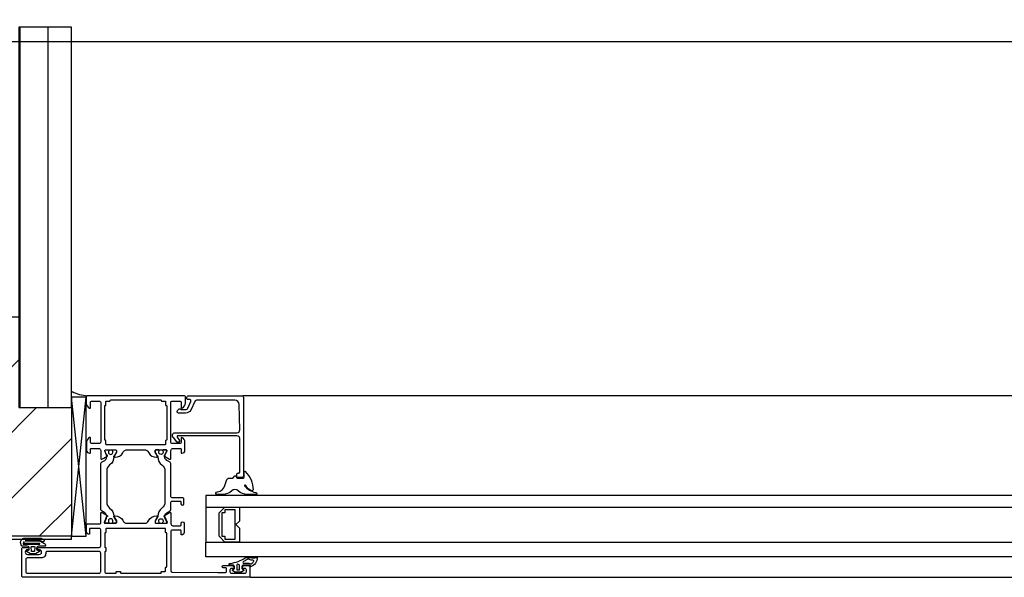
# Model space of a CAD drawing. Header units: millimetres. Extents: x 111285 to 237437, y -9513 to 52045.
# Tile 74 of 117: x 141231 to 141568, y 400 to 591. Entities that reach past the tile are written whole.
import ezdxf

# ---------------------------------------------------------------- set-up
doc = ezdxf.new("R2010")
doc.units = ezdxf.units.MM
doc.header["$LTSCALE"] = 100
doc.layers.get('0').update_dxf_attribs({"color": 252})
for name, color, linetype in [('0-arcering', 252, 'Continuous'), ('0-binnenwanden', 252, 'Continuous'), ('0-BUITENKOZIJNEN', 252, 'Continuous')]:
    doc.layers.add(name, color=color, linetype=linetype)
doc.layers.add('X-ref binnenlijn', color=252, linetype='Continuous', plot=False)

# ---------------------------------------------------------------- blocks, each defined once
blk = doc.blocks.new('S170718block')
at = {"layer": '0-BUITENKOZIJNEN', "linetype": 'Continuous'}
blk.add_lwpolyline([(-26.4, 18.1), (-26.4, 18.1, -0.414214), (-25.9, 18.6), (-14.86, 18.6), (-14.86, 18.6, -0.454262), (-13.7, 17.6), (-13.7, 9.9), (-13.7, -0.35), (-13.7, -2.7, -0.767327), (-14.07, -2.8), (-15.31, -2.06, 0.198912), (-15.46, -2), (-15.6, -2, 0.414214), (-15.8, -2.2), (-15.8, -2.67, 0.131652), (-15.73, -2.92), (-14.29, -4.05, 0.767327), (-12.6, -3.59), (-12.6, -0.58), (-12.6, 9.9), (-12.6, 17.57, -0.421807), (-11.57, 18.57), (-2.96, 18.34, -0.406661), (-1.5, 16.84), (-1.5, 9.9), (-1.5, 3.73, -0.267949), (-1.75, 3.3), (-4.9, 1.77, 0.267949), (-5.9, 0.04), (-5.9, -2.4, 0.668179), (-5.05, -2.75), (-4.49, -2.19, 0.467105), (-4.53, -1.74, -0.245393), (-4.7, -1.41), (-4.7, -0.08, -0.267949), (-4.2, 0.79), (-1.95, 1.8, -0.57735), (-1.2, 1.37), (-1.2, 0.7, 0.414214), (-1, 0.5), (-0.5, 0.5, 0.414214), (0, 1), (0, 9.9), (0, 19.3), (0, 19.3, 0.414214), (-0.5, 19.8), (-27.4, 19.8, 0.414214), (-27.9, 19.3), (-27.9, 19.3), (-27.9, 18), (-27.9, 18, 0.414214), (-27.4, 17.5), (-27.4, 17.5), (-26.9, 17.5), (-26.9, 17.5, 0.414214), (-26.4, 18), (-26.4, 18.1), (-26.4, 18), (-26.4, 18)], format="xyb", close=True, dxfattribs=at)
blk = doc.blocks.new('770759block')
at = {"linetype": 'Continuous'}
for points in [[(20.88, -31.5, 0.126173), (20.73, -31.54), (19.25, -32.4), (18.7, -32.4, -0.414214), (18.5, -32.2), (18.5, -31.17, -0.609065), (18.82, -31.01, 1.936492), (18.82, -29.79, -0.609065), (18.5, -29.63), (18.5, -28.6), (18.5, -28.6, -0.534511), (18.78, -28.41), (18.78, -28.41), (20.2, -29, 0.376373), (22.08, -28.37), (22.69, -27.3, -0.267949), (23.12, -27.05), (25.5, -27.05, 0.414214), (26, -26.55), (26, -23.85, 0.414214), (25.7, -23.55), (25.1, -23.55, -1), (25.1, -22.55), (26.7, -22.55, -0.414214), (27.2, -23.05), (27.2, -26.55, 0.414214), (27.7, -27.05), (38.88, -27.05, -0.267949), (39.31, -27.3), (39.92, -28.37, 0.376373), (41.8, -29), (43.22, -28.41, -0.534511), (43.5, -28.6), (43.5, -29.63, -0.609065), (43.18, -29.79, 1.936492), (43.18, -31.01, -0.609065), (43.5, -31.17), (43.5, -32.2), (43.5, -32.2, -0.414214), (43.3, -32.4), (43.3, -32.4), (42.75, -32.4), (41.27, -31.54, 0.126173), (41.12, -31.5, -0.233397), (38.38, -30.07, 0.239087), (36.36, -29.05), (25.64, -29.05, 0.239087), (23.62, -30.07, -0.233397)], [(18.7, -45.6), (18.7, -45.6, 0.414214), (18.5, -45.8), (18.5, -46.83, 0.609065), (18.82, -46.99, -1.936492), (18.82, -48.21, 0.609065), (18.5, -48.37), (18.5, -49.4, 0.534511), (18.78, -49.59), (20.2, -49, -0.376373), (22.08, -49.63), (22.69, -50.7, 0.267949), (23.12, -50.95), (38.88, -50.95, 0.267949), (39.31, -50.7), (39.92, -49.63, -0.376373), (41.8, -49), (43.22, -49.59, 0.534511), (43.5, -49.4), (43.5, -48.37, 0.609065), (43.18, -48.21, -1.936492), (43.18, -46.99, 0.609065), (43.5, -46.83), (43.5, -45.8, 0.414214), (43.3, -45.6), (42.75, -45.6), (41.27, -46.46, -0.126173), (41.12, -46.5, 0.233397), (38.38, -47.93, -0.239087), (36.36, -48.95), (25.64, -48.95, -0.239087), (23.62, -47.93, 0.233397), (20.88, -46.5, -0.126173), (20.73, -46.46), (19.25, -45.6)]]:
    blk.add_lwpolyline(points, format="xyb", close=True, dxfattribs=at)
at = {"layer": '0-BUITENKOZIJNEN', "linetype": 'Continuous', "ltscale": 0.25}
blk.add_lwpolyline([(20.6, -31.61), (19.24, -32.4), (18.7, -32.4, -0.414214), (18.5, -32.2), (18.5, -28.4, -0.414214), (18.7, -28.2), (20.73, -29.04, 0.9366), (21.09, -29.22), (22.11, -27.45, 0.577375), (21.85, -27), (18.3, -27, -0.414214), (17.6, -26.3), (17.6, -23.8, -0.414214), (17.9, -23.5), (18.5, -23.5, 1), (18.5, -22.5), (15.3, -22.5, 0.412335), (14.5, -23.29, 0.416094), (14.7, -23.5), (15.9, -23.5, -0.414214), (16.1, -23.7), (16.1, -26.5, -0.414214), (15.6, -27), (2.29, -27, -0.410557), (1.79, -26.51), (1.6, -11), (1.6, -8.5, -0.414214), (2.1, -8), (3, -8, -0.414214), (3.2, -8.2), (3.2, -9.1, 1), (4, -9.1), (4, -6, 0.414214), (3.5, -5.5), (3.2, -5.5, 0.414214), (3, -5.7), (3, -6.3, -0.414214), (2.5, -6.8), (1.9, -6.8, -0.414214), (1.4, -6.3), (1.4, -1.7, -0.414214), (1.9, -1.2), (2.5, -1.2, -0.414214), (3, -1.7), (3, -2.3, 0.414214), (3.2, -2.5), (3.5, -2.5, 0.414214), (4, -2), (4, -0.5, 0.414214), (3.5, 0), (0.5, 0, 0.414214), (0, -0.5), (0, -77.5, 0.414214), (0.5, -78), (9.7, -78, 0.414214), (10.2, -77.5), (10.2, -76, 0.414214), (9.7, -75.5), (9.6, -75.5, 0.414214), (9.4, -75.7), (9.4, -76, -1), (7.8, -76), (7.8, -72, -1), (9.4, -72), (9.4, -72.3, 0.414214), (9.6, -72.5), (9.7, -72.5, 0.414214), (10.2, -72), (10.2, -51.5, -0.414214), (10.7, -51), (16.2, -51, -0.414214), (16.7, -51.5), (16.7, -54.6, -0.414214), (16.5, -54.8), (14.9, -54.8, 0.414214), (14.7, -55, 0.414214), (15.5, -55.8), (17.8, -55.8, 0.414214), (18.3, -55.3), (18.3, -51.2, -0.414214), (18.5, -51), (21.85, -51, 0.577351), (22.11, -50.55), (21.09, -48.78, 0.936617), (20.73, -48.96), (18.7, -49.8, -0.414214), (18.5, -49.6), (18.5, -45.8, -0.414214), (18.7, -45.6), (19.24, -45.6), (20.6, -46.39, 0.999993), (21, -46.39), (21, -46.04, 0.267949), (19.5, -43.44), (19, -43.15, -0.267949), (18.5, -42.29), (18.5, -35.71, -0.267949), (19, -34.85), (19.5, -34.56, 0.267949), (21, -31.96), (21, -31.61, 0.999992)], format="xyb", close=True, dxfattribs=at)
at = {"layer": '0-BUITENKOZIJNEN', "linetype": 'Continuous'}
for points in [[(58, -23.5, -0.536675), (57.82, -23.22, -0.301511), (59.66, -22), (61.5, -22, -0.414214), (62, -22.5), (62, -55.5, -0.414214), (61.5, -56), (59.66, -56, -0.301511), (57.82, -54.78, -0.536675), (58, -54.5), (59.7, -54.5, 0.414214), (60.2, -54), (60.2, -51.5, 0.414214), (59.7, -51), (46.2, -51, 0.414214), (45.7, -51.5), (45.7, -54, 0.414214), (46.2, -54.5), (47.6, -54.5, -0.553992), (47.78, -54.79, -0.287008), (46.16, -55.8), (43.4, -55.8, -0.414214), (42.4, -54.8), (42.4, -54.7, -0.414214), (42.6, -54.5), (43.8, -54.5, 0.414214), (44, -54.3), (44, -51.7, 0.414214), (43.3, -51), (43.3, -51), (40.63, -51), (40.63, -51, -0.57735), (40.37, -50.55), (40.74, -49.92), (41.37, -48.82, -1), (41.74, -48.97), (43.22, -49.59, 0.534511), (43.5, -49.4), (43.5, -49.4), (43.5, -45.8, 0.414214), (43.3, -45.6), (42.76, -45.6), (42.76, -45.6), (41.4, -46.39, -1.077346), (41, -46.42), (41, -46.04, -0.267949), (42.5, -43.44), (42.5, -43.44), (43, -43.15, 0.267949), (43.5, -42.29), (43.5, -39), (43.5, -39), (43.5, -35.71, 0.267949), (43, -34.85), (43, -34.85), (42.5, -34.56, -0.267949), (41, -31.96), (41, -31.96), (41, -31.58, -1.077346), (41.4, -31.61), (42.76, -32.4), (43.3, -32.4, 0.414214), (43.5, -32.2), (43.5, -32.2), (43.5, -28.6), (43.5, -28.6, 0.534511), (43.22, -28.41), (41.74, -29.03), (41.74, -29.03, -1), (41.37, -29.18), (41.37, -29.18), (40.74, -28.08), (40.74, -28.08), (40.37, -27.45, -0.57735), (40.63, -27), (40.63, -27), (43.3, -27, 0.414214), (44, -26.3), (44, -23.7, 0.414214), (43.8, -23.5), (42.6, -23.5, -0.414214), (42.4, -23.3), (42.4, -23.2, -0.414214), (43.4, -22.2), (46.16, -22.2, -0.287008), (47.78, -23.21, -0.553992), (47.6, -23.5), (46.2, -23.5, 0.414214), (45.7, -24), (45.7, -26.5, 0.414214), (46.2, -27), (59.7, -27, 0.414214), (60.2, -26.5), (60.2, -24, 0.414214), (59.7, -23.5)], [(1.4, -49.1), (1.4, -45.89, -0.414214), (1.6, -45.69), (1.8, -45.69, 0.414214), (2, -45.49), (2, -44.4, 0.414214), (1.8, -44.2), (1.6, -44.2, -0.414214), (1.4, -44), (1.4, -30.5, -0.414214), (1.6, -30.3), (1.8, -30.3, 0.414214), (2, -30.1), (2, -29, -0.414214), (2.2, -28.8), (3.3, -28.8, 0.414214), (3.5, -28.6, -0.414214), (3.7, -28.4), (14.99, -28.4, -0.414214), (15.19, -28.6, 0.414214), (15.39, -28.8), (16.5, -28.8, -0.414214), (16.7, -29), (16.7, -49, -0.414214), (16.5, -49.2), (15.4, -49.2, 0.414214), (15.2, -49.4, -0.414214), (15, -49.6), (10.4, -49.6, -0.414214), (10.2, -49.4, 0.414214), (10, -49.2), (9, -49.2, 0.414214), (8.8, -49.4, -0.414214), (8.6, -49.6), (1.9, -49.6, -0.414214)], [(60.6, -34), (60.6, -34), (60.6, -30.5), (60.6, -30.5, 0.414214), (60.4, -30.3, -0.414214), (60.2, -30.1), (60.2, -29), (60.2, -29, 0.414214), (60, -28.8), (58.9, -28.8, -0.414214), (58.7, -28.6, 0.414214), (58.5, -28.4), (47, -28.4), (47, -28.4, 0.414214), (46.8, -28.6, -0.414214), (46.6, -28.8), (45.5, -28.8, 0.414214), (45.3, -29), (45.3, -30.1), (45.3, -49), (45.3, -49, 0.414214), (45.5, -49.2), (46.6, -49.2, -0.414214), (46.8, -49.4, 0.414214), (47, -49.6), (58.5, -49.6, 0.414214), (58.7, -49.4), (58.7, -49.4, -0.414214), (58.9, -49.2), (58.9, -49.2), (60, -49.2, 0.414214), (60.2, -49), (60.2, -49), (60.2, -47.9), (60.2, -47.9, -0.414214), (60.4, -47.7), (60.4, -47.7, 0.414214), (60.6, -47.5), (60.6, -47.5)], [(6.1, -76.6), (1.9, -76.6, -0.414214), (1.4, -76.1), (1.4, -51.5, -0.414214), (1.9, -51), (8.3, -51, -0.414214), (8.8, -51.5), (8.8, -69.3, -0.414214), (8.3, -69.8), (8.1, -69.8, 0.414214), (6.6, -71.3), (6.6, -76.1, -0.414214)]]:
    blk.add_lwpolyline(points, format="xyb", close=True, dxfattribs=at)
blk = doc.blocks.new('onderlegger beganegrond')
at = {"layer": '0-arcering', "ltscale": 0.1}
h = blk.add_hatch(dxfattribs=at)
h.set_pattern_fill('ANSI31', color=256, scale=3, angle=45, style=0)
h.set_pattern_definition([(90, (14730, 2e-10), (-9.525, 2e-15), [])])
h.paths.add_polyline_path([(15097, 588), (15079, 588), (15079, 458), (15097, 458)])
h = blk.add_hatch(dxfattribs=at)
h.set_pattern_fill('ANSI31', color=256, scale=5, style=0)
h.set_pattern_definition([(225, (14719, 7e-10), (11.2253, -11.2253), [])])
h.paths.add_polyline_path([(15097, 414), (15035, 414), (15035, 489), (15079, 489), (15079, 458), (15097, 458)])
at = {"ltscale": 0.1}
for p, q in [((15102, 414), (15097, 461.5)), ((15097, 414), (15102, 461.5)), ((15102, 414), (15097, 461.5)), ((15097, 414), (15102, 461.5))]:
    blk.add_line(p, q, dxfattribs=at)
at = {"linetype": 'Continuous', "ltscale": 0.25}
for p, q in [((16530, 462), (15155.55, 462)), ((15158, 400), (16530, 400))]:
    blk.add_line(p, q, dxfattribs=at)
at = {"linetype": 'Continuous'}
for p, q in [((16530, 428), (15142.91, 428)), ((15142.91, 428), (15142.91, 424)), ((15142.91, 424), (16530, 424)), ((15142.91, 424), (15142.91, 412))]:
    blk.add_line(p, q, dxfattribs=at)
at = {"ltscale": 0.1}
blk.add_lwpolyline([(15102, 461.5), (15097, 461.5), (15097, 414), (15102, 414)], close=True, dxfattribs=at)
blk.add_lwpolyline([(15102, 461.5), (15097, 461.5), (15097, 414), (15102, 414)], close=True, dxfattribs=at)
at = {"linetype": 'Continuous'}
for points in [[(15160.22, 428.3), (15157.14, 428.3, -0.191979), (15154.04, 429.53, 0.398651), (15151.79, 429.53, -0.191979), (15148.69, 428.3), (15146.58, 428.3, -0.414214), (15146.42, 428.46), (15146.42, 428.72, -0.326741), (15146.94, 429.2, 0.302866), (15149.49, 431.34), (15150, 433.1, -0.33328), (15151.07, 433.9), (15152.09, 433.9, 0.198912), (15152.27, 433.97), (15152.91, 434.62, -0.493145), (15153.23, 434.58), (15153.55, 434.02, 0.267949), (15153.76, 433.9), (15155.75, 433.9, 0.414214), (15156, 434.15), (15156, 435.97, -0.635409), (15156.4, 436.16, -0.209907), (15159.08, 429.84, -0.491509), (15158.69, 429.56, -0.194986), (15156.58, 431.39, 1.088983), (15156.25, 431.14, 0.162066), (15159.88, 428.98, -0.416129), (15160.39, 428.48), (15160.39, 428.46, -0.414214)], [(15085.35, 409.31), (15086.05, 409.19), (15086.05, 408.79), (15084.69, 408), (15083.01, 408), (15081.65, 408.79), (15081.65, 409.19), (15082.35, 409.31, 0.36397), (15082.6, 409.6), (15082.6, 409.9, 0.414214), (15081.9, 410.6), (15080.2, 410.6, -0.414214), (15080, 410.8), (15080, 410.8), (15080, 410.8, -0.514348), (15080.75, 413.4), (15086.56, 413.4), (15086.56, 413.4, -0.131652), (15086.71, 413.36), (15086.71, 413.36), (15087.47, 412.92), (15087.47, 412.92, -0.244142), (15087.72, 412.53), (15087.72, 412.53, -0.396233), (15087.47, 412.21), (15087.47, 412.21), (15087.13, 412.15), (15087.13, 412.15, -0.170304), (15086.93, 412.19), (15086.93, 412.19), (15086.46, 412.46), (15086.46, 412.46, 0.131652), (15086.31, 412.5), (15086.31, 412.5), (15081.24, 412.5), (15081.24, 412.5, 0.491631), (15081.18, 412.43), (15081.18, 412.43), (15086.23, 412.4, -0.131652), (15086.48, 412.33), (15087.85, 411.54), (15087.85, 411.54, -0.267949), (15088.1, 411.11), (15088.1, 411.11), (15088.1, 410.8, -0.414214), (15087.9, 410.6), (15085.8, 410.6, 0.414214), (15085.1, 409.9), (15085.1, 409.6, 0.36397)], [(15085.35, 409.31), (15086.05, 409.19), (15086.05, 408.79), (15084.69, 408), (15083.01, 408), (15081.65, 408.79), (15081.65, 409.19), (15082.35, 409.31, 0.36397), (15082.6, 409.6), (15082.6, 409.9, 0.414214), (15081.9, 410.6), (15080.2, 410.6, -0.414214), (15080, 410.8), (15080, 410.8), (15080, 410.8, -0.514348), (15080.75, 413.4), (15086.56, 413.4), (15086.56, 413.4, -0.131652), (15086.71, 413.36), (15086.71, 413.36), (15087.47, 412.92), (15087.47, 412.92, -0.244142), (15087.72, 412.53), (15087.72, 412.53, -0.396233), (15087.47, 412.21), (15087.47, 412.21), (15087.13, 412.15), (15087.13, 412.15, -0.170304), (15086.93, 412.19), (15086.93, 412.19), (15086.46, 412.46), (15086.46, 412.46, 0.131652), (15086.31, 412.5), (15086.31, 412.5), (15081.24, 412.5), (15081.24, 412.5, 0.491631), (15081.18, 412.43), (15081.18, 412.43), (15086.23, 412.4, -0.131652), (15086.48, 412.33), (15087.85, 411.54), (15087.85, 411.54, -0.267949), (15088.1, 411.11), (15088.1, 411.11), (15088.1, 410.8, -0.414214), (15087.9, 410.6), (15085.8, 410.6, 0.414214), (15085.1, 409.9), (15085.1, 409.6, 0.36397)], [(15080.54, 411.3), (15086.23, 411.3), (15086.23, 411.3), (15086.26, 411.33), (15086.26, 411.33), (15086.23, 411.3), (15086.23, 411.3, 0.414214), (15086.26, 411.33, 0.414214), (15086.26, 411.33), (15086.26, 411.47), (15086.26, 411.47, 0.414214), (15086.23, 411.5), (15086.23, 411.5), (15080.64, 411.5), (15080.64, 411.5, -0.450354), (15080.61, 411.53), (15080.61, 411.53, -0.124641), (15080.82, 412.07), (15080.82, 412.07), (15080.79, 412.12), (15080.79, 412.12, 0.506575), (15080.74, 412.12), (15080.74, 412.12, 0.161858), (15080.51, 411.4), (15080.51, 411.4), (15080.51, 411.33), (15080.51, 411.33, 0.414214)], [(15080.54, 411.3), (15086.23, 411.3), (15086.23, 411.3), (15086.26, 411.33), (15086.26, 411.33), (15086.23, 411.3), (15086.23, 411.3, 0.414214), (15086.26, 411.33, 0.414214), (15086.26, 411.33), (15086.26, 411.47), (15086.26, 411.47, 0.414214), (15086.23, 411.5), (15086.23, 411.5), (15080.64, 411.5), (15080.64, 411.5, -0.450354), (15080.61, 411.53), (15080.61, 411.53, -0.124641), (15080.82, 412.07), (15080.82, 412.07), (15080.79, 412.12), (15080.79, 412.12, 0.506575), (15080.74, 412.12), (15080.74, 412.12, 0.161858), (15080.51, 411.4), (15080.51, 411.4), (15080.51, 411.33), (15080.51, 411.33, 0.414214)], [(15084.37, 408.98, -0.388879), (15084.17, 408.8), (15084.17, 408.8), (15083.53, 408.8), (15083.53, 408.8, -0.388879), (15083.33, 408.98), (15083.33, 408.98), (15083.22, 410.28), (15083.22, 410.28, -0.440011), (15083.42, 410.5), (15083.42, 410.5), (15084.28, 410.5), (15084.28, 410.5, -0.440011), (15084.48, 410.28), (15084.48, 410.28)], [(15084.37, 408.98, -0.388879), (15084.17, 408.8), (15084.17, 408.8), (15083.53, 408.8), (15083.53, 408.8, -0.388879), (15083.33, 408.98), (15083.33, 408.98), (15083.22, 410.28), (15083.22, 410.28, -0.440011), (15083.42, 410.5), (15083.42, 410.5), (15084.28, 410.5), (15084.28, 410.5, -0.440011), (15084.48, 410.28), (15084.48, 410.28)], [(15156.54, 406.75), (15156.54, 406.75, -0.150479), (15156.71, 406.8), (15156.71, 406.8), (15158.21, 406.8), (15158.21, 406.8, 0.203155), (15160.16, 406.8), (15160.16, 406.8), (15160.54, 406.8), (15160.54, 406.8, -0.321315), (15158.2, 403.56), (15158.2, 403.56), (15158.2, 403.7), (15158.2, 403.7, 0.414214), (15157.7, 404.2), (15157.7, 404.2), (15155.8, 404.2), (15155.8, 404.2, 0.414214), (15155.3, 403.7), (15155.3, 403.7), (15155.3, 403.03), (15155.3, 403.03, 0.414214), (15155.53, 402.8), (15155.53, 402.8), (15155.53, 402.8), (15155.6, 402.8), (15155.6, 402.8, -0.414214), (15155.9, 402.5), (15155.9, 402.5), (15155.9, 402.33), (15155.9, 402.33), (15155.15, 401.7), (15155.15, 401.7), (15152.85, 401.7), (15152.85, 401.7), (15152.1, 402.33), (15152.1, 402.33), (15152.1, 402.5), (15152.1, 402.5, -0.414214), (15152.4, 402.8), (15152.4, 402.8), (15152.47, 402.8), (15152.47, 402.8, 0.414214), (15152.7, 403.03), (15152.7, 403.03), (15152.7, 403.7), (15152.7, 403.7, 0.414214), (15152.2, 404.2), (15152.2, 404.2), (15150.96, 404.2), (15150.96, 404.2, -0.216855), (15150.98, 404.61), (15150.98, 404.61, -0.246521), (15151.21, 404.76, 0.121194)], [(15153.5, 404.16), (15153.5, 404.16), (15153.5, 402.8), (15153.5, 402.8, 0.414214), (15153.8, 402.5), (15153.8, 402.5), (15154.2, 402.5), (15154.2, 402.5, 0.414214), (15154.5, 402.8), (15154.5, 402.8), (15154.5, 403.99), (15154.5, 403.99, 0.300021), (15154.32, 404.26), (15154.32, 404.26), (15153.92, 404.44, 0.538437)], [(15156.88, 406.01), (15156.88, 406.01, -0.024804), (15155.8, 405.37), (15155.8, 405.37, 0.78183), (15155.94, 404.8), (15155.94, 404.8), (15157.7, 404.8), (15157.7, 404.8, -0.138255), (15158.27, 404.64), (15158.27, 404.64, 0.29655), (15158.6, 404.65), (15158.6, 404.65, 0.093259), (15159.29, 405.34), (15159.29, 405.34, 0.587696), (15159.05, 405.81), (15159.05, 405.81, -0.095255), (15157.84, 406.09, 0.257242)]]:
    blk.add_lwpolyline(points, format="xyb", close=True, dxfattribs=at)
for points in [[(15154.46, 419.2), (15153.26, 418), (15154.46, 416.8), (15154.46, 412), (15149.46, 412), (15147.46, 414), (15147.46, 422), (15149.46, 424), (15154.46, 424)], [(15149.46, 414), (15149.46, 413), (15152.96, 413), (15152.96, 423), (15149.46, 423), (15149.46, 422), (15148.46, 422), (15148.46, 414)]]:
    blk.add_lwpolyline(points, close=True, dxfattribs=at)
blk.add_lwpolyline([(15097, 414), (15035, 414), (15035, 413), (15097, 413)], close=True)
blk.add_lwpolyline([(16530, 407), (15142.91, 407), (15142.91, 412), (16530, 412)], dxfattribs=at)
blk.add_arc((15104, 477.89), 15.97, 244.8134, 264.3822, dxfattribs=at)
blk.add_arc((15104, 477.89), 15.97, 244.8134, 264.3822, dxfattribs=at)
at = {"layer": '0-binnenwanden', "ltscale": 0.1}
for points in [[(15097, 588), (15079, 588), (15079, 458), (15097, 458)], [(15097, 414), (15035, 414), (15035, 489), (15079, 489), (15079, 458), (15097, 458)]]:
    blk.add_lwpolyline(points, close=True, dxfattribs=at)
at = {"layer": 'X-ref binnenlijn'}
blk.add_lwpolyline([(65120, 12574), (32630, 12574), (32630, 12638), (7405, 12638), (7405, 16138), (32630, 16138), (32630, 29144), (7405, 29144), (7405, 32644), (32630, 32644), (32630, 43805), (583, 43805), (583, 583), (43680, 583)], dxfattribs=at)
at = {"linetype": 'Continuous', "ltscale": 0.25, "extrusion": (0, 0, -1), "zscale": -1, "rotation": 90}
blk.add_blockref('770759block', (-15158, 400), dxfattribs=at)
at = {"extrusion": (0, 0, -1), "zscale": -1, "rotation": 90}
blk.add_blockref('S170718block', (-15136, 462), dxfattribs=at)

msp = doc.modelspace()

# ---------------------------------------------------------------- linework, layer by layer
at = {"linetype": 'Continuous'}
for points in [[(141264.4, 418.7), (141264.4, 418.7, -0.414214), (141264.2, 418.5), (141263.17, 418.5, -0.609065), (141263.01, 418.82, 1.936492), (141261.79, 418.82, -0.609065), (141261.62, 418.5), (141260.6, 418.5, -0.534511), (141260.41, 418.78), (141261, 420.2, 0.376373), (141260.37, 422.08), (141259.3, 422.69, -0.267949), (141259.05, 423.12), (141259.05, 438.88, -0.267949), (141259.3, 439.31), (141260.37, 439.92, 0.376373), (141261, 441.8), (141260.41, 443.22, -0.534511), (141260.6, 443.5), (141261.62, 443.5, -0.609065), (141261.79, 443.18, 1.936492), (141263.01, 443.18, -0.609065), (141263.17, 443.5), (141264.2, 443.5, -0.414214), (141264.4, 443.3), (141264.4, 442.75), (141263.54, 441.27, 0.126173), (141263.5, 441.12, -0.233397), (141262.07, 438.38, 0.239087), (141261.05, 436.36), (141261.05, 425.64, 0.239087), (141262.07, 423.62, -0.233397), (141263.5, 420.88, 0.126173), (141263.54, 420.73), (141264.4, 419.25)], [(141264.4, 418.7), (141264.4, 418.7, -0.414214), (141264.2, 418.5), (141263.17, 418.5, -0.609065), (141263.01, 418.82, 1.936492), (141261.79, 418.82, -0.609065), (141261.62, 418.5), (141260.6, 418.5, -0.534511), (141260.41, 418.78), (141261, 420.2, 0.376373), (141260.37, 422.08), (141259.3, 422.69, -0.267949), (141259.05, 423.12), (141259.05, 438.88, -0.267949), (141259.3, 439.31), (141260.37, 439.92, 0.376373), (141261, 441.8), (141260.41, 443.22, -0.534511), (141260.6, 443.5), (141261.62, 443.5, -0.609065), (141261.79, 443.18, 1.936492), (141263.01, 443.18, -0.609065), (141263.17, 443.5), (141264.2, 443.5, -0.414214), (141264.4, 443.3), (141264.4, 442.75), (141263.54, 441.27, 0.126173), (141263.5, 441.12, -0.233397), (141262.07, 438.38, 0.239087), (141261.05, 436.36), (141261.05, 425.64, 0.239087), (141262.07, 423.62, -0.233397), (141263.5, 420.88, 0.126173), (141263.54, 420.73), (141264.4, 419.25)], [(141264.4, 418.7), (141264.4, 418.7, -0.414214), (141264.2, 418.5), (141263.17, 418.5, -0.609065), (141263.01, 418.82, 1.936492), (141261.79, 418.82, -0.609065), (141261.62, 418.5), (141260.6, 418.5, -0.534511), (141260.41, 418.78), (141261, 420.2, 0.376373), (141260.37, 422.08), (141259.3, 422.69, -0.267949), (141259.05, 423.12), (141259.05, 438.88, -0.267949), (141259.3, 439.31), (141260.37, 439.92, 0.376373), (141261, 441.8), (141260.41, 443.22, -0.534511), (141260.6, 443.5), (141261.62, 443.5, -0.609065), (141261.79, 443.18, 1.936492), (141263.01, 443.18, -0.609065), (141263.17, 443.5), (141264.2, 443.5, -0.414214), (141264.4, 443.3), (141264.4, 442.75), (141263.54, 441.27, 0.126173), (141263.5, 441.12, -0.233397), (141262.07, 438.38, 0.239087), (141261.05, 436.36), (141261.05, 425.64, 0.239087), (141262.07, 423.62, -0.233397), (141263.5, 420.88, 0.126173), (141263.54, 420.73), (141264.4, 419.25)], [(141278.49, 420.88, -0.126173), (141278.45, 420.73), (141277.6, 419.25), (141277.6, 418.7, 0.414214), (141277.8, 418.5), (141278.82, 418.5, 0.609065), (141278.99, 418.82, -1.936492), (141280.21, 418.82, 0.609065), (141280.37, 418.5), (141281.4, 418.5), (141281.4, 418.5, 0.534511), (141281.59, 418.78), (141281.59, 418.78), (141280.99, 420.2, -0.376373), (141281.63, 422.08), (141282.7, 422.69, 0.267949), (141282.95, 423.12), (141282.95, 425.5, -0.414214), (141283.45, 426), (141286.15, 426, -0.414214), (141286.45, 425.7), (141286.45, 425.1, 1), (141287.45, 425.1), (141287.45, 426.7, 0.414214), (141286.95, 427.2), (141283.45, 427.2, -0.414214), (141282.95, 427.7), (141282.95, 438.88, 0.267949), (141282.7, 439.31), (141281.63, 439.92, -0.376373), (141280.99, 441.8), (141281.59, 443.22, 0.534511), (141281.4, 443.5), (141280.37, 443.5, 0.609065), (141280.21, 443.18, -1.936492), (141278.99, 443.18, 0.609065), (141278.82, 443.5), (141277.8, 443.5), (141277.8, 443.5, 0.414214), (141277.6, 443.3), (141277.6, 443.3), (141277.6, 442.75), (141278.45, 441.27, -0.126173), (141278.49, 441.12, 0.233397), (141279.93, 438.38, -0.239087), (141280.95, 436.36), (141280.95, 425.64, -0.239087), (141279.93, 423.62, 0.233397)], [(141278.49, 420.88, -0.126173), (141278.45, 420.73), (141277.6, 419.25), (141277.6, 418.7, 0.414214), (141277.8, 418.5), (141278.82, 418.5, 0.609065), (141278.99, 418.82, -1.936492), (141280.21, 418.82, 0.609065), (141280.37, 418.5), (141281.4, 418.5), (141281.4, 418.5, 0.534511), (141281.59, 418.78), (141281.59, 418.78), (141280.99, 420.2, -0.376373), (141281.63, 422.08), (141282.7, 422.69, 0.267949), (141282.95, 423.12), (141282.95, 425.5, -0.414214), (141283.45, 426), (141286.15, 426, -0.414214), (141286.45, 425.7), (141286.45, 425.1, 1), (141287.45, 425.1), (141287.45, 426.7, 0.414214), (141286.95, 427.2), (141283.45, 427.2, -0.414214), (141282.95, 427.7), (141282.95, 438.88, 0.267949), (141282.7, 439.31), (141281.63, 439.92, -0.376373), (141280.99, 441.8), (141281.59, 443.22, 0.534511), (141281.4, 443.5), (141280.37, 443.5, 0.609065), (141280.21, 443.18, -1.936492), (141278.99, 443.18, 0.609065), (141278.82, 443.5), (141277.8, 443.5), (141277.8, 443.5, 0.414214), (141277.6, 443.3), (141277.6, 443.3), (141277.6, 442.75), (141278.45, 441.27, -0.126173), (141278.49, 441.12, 0.233397), (141279.93, 438.38, -0.239087), (141280.95, 436.36), (141280.95, 425.64, -0.239087), (141279.93, 423.62, 0.233397)], [(141278.49, 420.88, -0.126173), (141278.45, 420.73), (141277.6, 419.25), (141277.6, 418.7, 0.414214), (141277.8, 418.5), (141278.82, 418.5, 0.609065), (141278.99, 418.82, -1.936492), (141280.21, 418.82, 0.609065), (141280.37, 418.5), (141281.4, 418.5), (141281.4, 418.5, 0.534511), (141281.59, 418.78), (141281.59, 418.78), (141280.99, 420.2, -0.376373), (141281.63, 422.08), (141282.7, 422.69, 0.267949), (141282.95, 423.12), (141282.95, 425.5, -0.414214), (141283.45, 426), (141286.15, 426, -0.414214), (141286.45, 425.7), (141286.45, 425.1, 1), (141287.45, 425.1), (141287.45, 426.7, 0.414214), (141286.95, 427.2), (141283.45, 427.2, -0.414214), (141282.95, 427.7), (141282.95, 438.88, 0.267949), (141282.7, 439.31), (141281.63, 439.92, -0.376373), (141280.99, 441.8), (141281.59, 443.22, 0.534511), (141281.4, 443.5), (141280.37, 443.5, 0.609065), (141280.21, 443.18, -1.936492), (141278.99, 443.18, 0.609065), (141278.82, 443.5), (141277.8, 443.5), (141277.8, 443.5, 0.414214), (141277.6, 443.3), (141277.6, 443.3), (141277.6, 442.75), (141278.45, 441.27, -0.126173), (141278.49, 441.12, 0.233397), (141279.93, 438.38, -0.239087), (141280.95, 436.36), (141280.95, 425.64, -0.239087), (141279.93, 423.62, 0.233397)]]:
    msp.add_lwpolyline(points, format="xyb", close=True, dxfattribs=at)
at = {"layer": '0-BUITENKOZIJNEN', "linetype": 'Continuous'}
for points in [[(141286.5, 458, 0.536675), (141286.78, 457.82, 0.301511), (141288, 459.66), (141288, 461.5, 0.414214), (141287.5, 462), (141254.5, 462, 0.414214), (141254, 461.5), (141254, 459.66, 0.301511), (141255.22, 457.82, 0.536675), (141255.5, 458), (141255.5, 459.7, -0.414214), (141256, 460.2), (141258.5, 460.2, -0.414214), (141259, 459.7), (141259, 446.2, -0.414214), (141258.5, 445.7), (141256, 445.7, -0.414214), (141255.5, 446.2), (141255.5, 447.6, 0.553992), (141255.21, 447.78, 0.287008), (141254.2, 446.16), (141254.2, 443.4, 0.414214), (141255.2, 442.4), (141255.3, 442.4, 0.414214), (141255.5, 442.6), (141255.5, 443.8, -0.414214), (141255.7, 444), (141258.3, 444, -0.414214), (141259, 443.3), (141259, 443.3), (141259, 440.63), (141259, 440.63, 0.57735), (141259.45, 440.37), (141260.08, 440.74), (141261.18, 441.37, 1), (141261.03, 441.74), (141260.41, 443.22, -0.534511), (141260.6, 443.5), (141260.6, 443.5), (141264.2, 443.5, -0.414214), (141264.4, 443.3), (141264.4, 442.76), (141264.4, 442.76), (141263.61, 441.4, 1.077346), (141263.58, 441), (141263.96, 441, 0.267949), (141266.56, 442.5), (141266.56, 442.5), (141266.85, 443, -0.267949), (141267.71, 443.5), (141271, 443.5), (141271, 443.5), (141274.28, 443.5, -0.267949), (141275.15, 443), (141275.15, 443), (141275.44, 442.5, 0.267949), (141278.04, 441), (141278.04, 441), (141278.41, 441, 1.077346), (141278.38, 441.4), (141277.6, 442.76), (141277.6, 443.3, -0.414214), (141277.8, 443.5), (141277.8, 443.5), (141281.4, 443.5), (141281.4, 443.5, -0.534511), (141281.59, 443.22), (141280.97, 441.74), (141280.97, 441.74, 1), (141280.82, 441.37), (141280.82, 441.37), (141281.92, 440.74), (141281.92, 440.74), (141282.55, 440.37, 0.57735), (141283, 440.63), (141283, 440.63), (141283, 443.3, -0.414214), (141283.7, 444), (141286.3, 444, -0.414214), (141286.5, 443.8), (141286.5, 442.6, 0.414214), (141286.7, 442.4), (141286.8, 442.4, 0.414214), (141287.8, 443.4), (141287.8, 446.16, 0.287008), (141286.79, 447.78, 0.553992), (141286.5, 447.6), (141286.5, 446.2, -0.414214), (141286, 445.7), (141283.5, 445.7, -0.414214), (141283, 446.2), (141283, 459.7, -0.414214), (141283.5, 460.2), (141286, 460.2, -0.414214), (141286.5, 459.7)], [(141286.5, 458, 0.536675), (141286.78, 457.82, 0.301511), (141288, 459.66), (141288, 461.5, 0.414214), (141287.5, 462), (141254.5, 462, 0.414214), (141254, 461.5), (141254, 459.66, 0.301511), (141255.22, 457.82, 0.536675), (141255.5, 458), (141255.5, 459.7, -0.414214), (141256, 460.2), (141258.5, 460.2, -0.414214), (141259, 459.7), (141259, 446.2, -0.414214), (141258.5, 445.7), (141256, 445.7, -0.414214), (141255.5, 446.2), (141255.5, 447.6, 0.553992), (141255.21, 447.78, 0.287008), (141254.2, 446.16), (141254.2, 443.4, 0.414214), (141255.2, 442.4), (141255.3, 442.4, 0.414214), (141255.5, 442.6), (141255.5, 443.8, -0.414214), (141255.7, 444), (141258.3, 444, -0.414214), (141259, 443.3), (141259, 443.3), (141259, 440.63), (141259, 440.63, 0.57735), (141259.45, 440.37), (141260.08, 440.74), (141261.18, 441.37, 1), (141261.03, 441.74), (141260.41, 443.22, -0.534511), (141260.6, 443.5), (141260.6, 443.5), (141264.2, 443.5, -0.414214), (141264.4, 443.3), (141264.4, 442.76), (141264.4, 442.76), (141263.61, 441.4, 1.077346), (141263.58, 441), (141263.96, 441, 0.267949), (141266.56, 442.5), (141266.56, 442.5), (141266.85, 443, -0.267949), (141267.71, 443.5), (141271, 443.5), (141271, 443.5), (141274.28, 443.5, -0.267949), (141275.15, 443), (141275.15, 443), (141275.44, 442.5, 0.267949), (141278.04, 441), (141278.04, 441), (141278.41, 441, 1.077346), (141278.38, 441.4), (141277.6, 442.76), (141277.6, 443.3, -0.414214), (141277.8, 443.5), (141277.8, 443.5), (141281.4, 443.5), (141281.4, 443.5, -0.534511), (141281.59, 443.22), (141280.97, 441.74), (141280.97, 441.74, 1), (141280.82, 441.37), (141280.82, 441.37), (141281.92, 440.74), (141281.92, 440.74), (141282.55, 440.37, 0.57735), (141283, 440.63), (141283, 440.63), (141283, 443.3, -0.414214), (141283.7, 444), (141286.3, 444, -0.414214), (141286.5, 443.8), (141286.5, 442.6, 0.414214), (141286.7, 442.4), (141286.8, 442.4, 0.414214), (141287.8, 443.4), (141287.8, 446.16, 0.287008), (141286.79, 447.78, 0.553992), (141286.5, 447.6), (141286.5, 446.2, -0.414214), (141286, 445.7), (141283.5, 445.7, -0.414214), (141283, 446.2), (141283, 459.7, -0.414214), (141283.5, 460.2), (141286, 460.2, -0.414214), (141286.5, 459.7)], [(141286.5, 458, 0.536675), (141286.78, 457.82, 0.301511), (141288, 459.66), (141288, 461.5, 0.414214), (141287.5, 462), (141254.5, 462, 0.414214), (141254, 461.5), (141254, 459.66, 0.301511), (141255.22, 457.82, 0.536675), (141255.5, 458), (141255.5, 459.7, -0.414214), (141256, 460.2), (141258.5, 460.2, -0.414214), (141259, 459.7), (141259, 446.2, -0.414214), (141258.5, 445.7), (141256, 445.7, -0.414214), (141255.5, 446.2), (141255.5, 447.6, 0.553992), (141255.21, 447.78, 0.287008), (141254.2, 446.16), (141254.2, 443.4, 0.414214), (141255.2, 442.4), (141255.3, 442.4, 0.414214), (141255.5, 442.6), (141255.5, 443.8, -0.414214), (141255.7, 444), (141258.3, 444, -0.414214), (141259, 443.3), (141259, 443.3), (141259, 440.63), (141259, 440.63, 0.57735), (141259.45, 440.37), (141260.08, 440.74), (141261.18, 441.37, 1), (141261.03, 441.74), (141260.41, 443.22, -0.534511), (141260.6, 443.5), (141260.6, 443.5), (141264.2, 443.5, -0.414214), (141264.4, 443.3), (141264.4, 442.76), (141264.4, 442.76), (141263.61, 441.4, 1.077346), (141263.58, 441), (141263.96, 441, 0.267949), (141266.56, 442.5), (141266.56, 442.5), (141266.85, 443, -0.267949), (141267.71, 443.5), (141271, 443.5), (141271, 443.5), (141274.28, 443.5, -0.267949), (141275.15, 443), (141275.15, 443), (141275.44, 442.5, 0.267949), (141278.04, 441), (141278.04, 441), (141278.41, 441, 1.077346), (141278.38, 441.4), (141277.6, 442.76), (141277.6, 443.3, -0.414214), (141277.8, 443.5), (141277.8, 443.5), (141281.4, 443.5), (141281.4, 443.5, -0.534511), (141281.59, 443.22), (141280.97, 441.74), (141280.97, 441.74, 1), (141280.82, 441.37), (141280.82, 441.37), (141281.92, 440.74), (141281.92, 440.74), (141282.55, 440.37, 0.57735), (141283, 440.63), (141283, 440.63), (141283, 443.3, -0.414214), (141283.7, 444), (141286.3, 444, -0.414214), (141286.5, 443.8), (141286.5, 442.6, 0.414214), (141286.7, 442.4), (141286.8, 442.4, 0.414214), (141287.8, 443.4), (141287.8, 446.16, 0.287008), (141286.79, 447.78, 0.553992), (141286.5, 447.6), (141286.5, 446.2, -0.414214), (141286, 445.7), (141283.5, 445.7, -0.414214), (141283, 446.2), (141283, 459.7, -0.414214), (141283.5, 460.2), (141286, 460.2, -0.414214), (141286.5, 459.7)], [(141306.1, 435.6), (141306.1, 435.6, 0.414214), (141306.6, 436.1), (141306.6, 447.14), (141306.6, 447.14, 0.454262), (141305.6, 448.3), (141297.9, 448.3), (141287.64, 448.3), (141285.3, 448.3, 0.767327), (141285.2, 447.93), (141285.94, 446.69, -0.198912), (141286, 446.54), (141286, 446.4, -0.414214), (141285.8, 446.2), (141285.33, 446.2, -0.131652), (141285.08, 446.27), (141283.95, 447.71, -0.767327), (141284.4, 449.4), (141287.41, 449.4), (141297.9, 449.4), (141305.57, 449.4, 0.421807), (141306.57, 450.43), (141306.34, 459.04, 0.406661), (141304.84, 460.5), (141297.9, 460.5), (141291.73, 460.5, 0.267949), (141291.3, 460.25), (141289.77, 457.1, -0.267949), (141288.04, 456.1), (141285.6, 456.1, -0.668179), (141285.25, 456.95), (141285.8, 457.51, -0.467105), (141286.26, 457.47, 0.245393), (141286.59, 457.3), (141287.92, 457.3, 0.267949), (141288.79, 457.8), (141289.8, 460.05, 0.57735), (141289.36, 460.8), (141288.7, 460.8, -0.414214), (141288.5, 461), (141288.5, 461.5, -0.414214), (141289, 462), (141297.9, 462), (141307.3, 462), (141307.3, 462, -0.414214), (141307.8, 461.5), (141307.8, 434.6, -0.414214), (141307.3, 434.1), (141307.3, 434.1), (141306, 434.1), (141306, 434.1, -0.414214), (141305.5, 434.6), (141305.5, 434.6), (141305.5, 435.1), (141305.5, 435.1, -0.414214), (141306, 435.6), (141306.1, 435.6), (141306, 435.6), (141306, 435.6)], [(141306.1, 435.6), (141306.1, 435.6, 0.414214), (141306.6, 436.1), (141306.6, 447.14), (141306.6, 447.14, 0.454262), (141305.6, 448.3), (141297.9, 448.3), (141287.64, 448.3), (141285.3, 448.3, 0.767327), (141285.2, 447.93), (141285.94, 446.69, -0.198912), (141286, 446.54), (141286, 446.4, -0.414214), (141285.8, 446.2), (141285.33, 446.2, -0.131652), (141285.08, 446.27), (141283.95, 447.71, -0.767327), (141284.4, 449.4), (141287.41, 449.4), (141297.9, 449.4), (141305.57, 449.4, 0.421807), (141306.57, 450.43), (141306.34, 459.04, 0.406661), (141304.84, 460.5), (141297.9, 460.5), (141291.73, 460.5, 0.267949), (141291.3, 460.25), (141289.77, 457.1, -0.267949), (141288.04, 456.1), (141285.6, 456.1, -0.668179), (141285.25, 456.95), (141285.8, 457.51, -0.467105), (141286.26, 457.47, 0.245393), (141286.59, 457.3), (141287.92, 457.3, 0.267949), (141288.79, 457.8), (141289.8, 460.05, 0.57735), (141289.36, 460.8), (141288.7, 460.8, -0.414214), (141288.5, 461), (141288.5, 461.5, -0.414214), (141289, 462), (141297.9, 462), (141307.3, 462), (141307.3, 462, -0.414214), (141307.8, 461.5), (141307.8, 434.6, -0.414214), (141307.3, 434.1), (141307.3, 434.1), (141306, 434.1), (141306, 434.1, -0.414214), (141305.5, 434.6), (141305.5, 434.6), (141305.5, 435.1), (141305.5, 435.1, -0.414214), (141306, 435.6), (141306.1, 435.6), (141306, 435.6), (141306, 435.6)], [(141306.1, 435.6), (141306.1, 435.6, 0.414214), (141306.6, 436.1), (141306.6, 447.14), (141306.6, 447.14, 0.454262), (141305.6, 448.3), (141297.9, 448.3), (141287.64, 448.3), (141285.3, 448.3, 0.767327), (141285.2, 447.93), (141285.94, 446.69, -0.198912), (141286, 446.54), (141286, 446.4, -0.414214), (141285.8, 446.2), (141285.33, 446.2, -0.131652), (141285.08, 446.27), (141283.95, 447.71, -0.767327), (141284.4, 449.4), (141287.41, 449.4), (141297.9, 449.4), (141305.57, 449.4, 0.421807), (141306.57, 450.43), (141306.34, 459.04, 0.406661), (141304.84, 460.5), (141297.9, 460.5), (141291.73, 460.5, 0.267949), (141291.3, 460.25), (141289.77, 457.1, -0.267949), (141288.04, 456.1), (141285.6, 456.1, -0.668179), (141285.25, 456.95), (141285.8, 457.51, -0.467105), (141286.26, 457.47, 0.245393), (141286.59, 457.3), (141287.92, 457.3, 0.267949), (141288.79, 457.8), (141289.8, 460.05, 0.57735), (141289.36, 460.8), (141288.7, 460.8, -0.414214), (141288.5, 461), (141288.5, 461.5, -0.414214), (141289, 462), (141297.9, 462), (141307.3, 462), (141307.3, 462, -0.414214), (141307.8, 461.5), (141307.8, 434.6, -0.414214), (141307.3, 434.1), (141307.3, 434.1), (141306, 434.1), (141306, 434.1, -0.414214), (141305.5, 434.6), (141305.5, 434.6), (141305.5, 435.1), (141305.5, 435.1, -0.414214), (141306, 435.6), (141306.1, 435.6), (141306, 435.6), (141306, 435.6)], [(141276, 460.6), (141276, 460.6), (141279.5, 460.6), (141279.5, 460.6, -0.414214), (141279.7, 460.4, 0.414214), (141279.9, 460.2), (141281, 460.2), (141281, 460.2, -0.414214), (141281.2, 460), (141281.2, 458.9, 0.414214), (141281.4, 458.7, -0.414214), (141281.6, 458.5), (141281.6, 447), (141281.6, 447, -0.414214), (141281.4, 446.8, 0.414214), (141281.2, 446.6), (141281.2, 445.5, -0.414214), (141281, 445.3), (141279.9, 445.3), (141261, 445.3), (141261, 445.3, -0.414214), (141260.8, 445.5), (141260.8, 446.6, 0.414214), (141260.6, 446.8, -0.414214), (141260.4, 447), (141260.4, 458.5, -0.414214), (141260.6, 458.7), (141260.6, 458.7, 0.414214), (141260.8, 458.9), (141260.8, 458.9), (141260.8, 460, -0.414214), (141261, 460.2), (141261, 460.2), (141262.1, 460.2), (141262.1, 460.2, 0.414214), (141262.3, 460.4), (141262.3, 460.4, -0.414214), (141262.5, 460.6), (141262.5, 460.6)], [(141276, 460.6), (141276, 460.6), (141279.5, 460.6), (141279.5, 460.6, -0.414214), (141279.7, 460.4, 0.414214), (141279.9, 460.2), (141281, 460.2), (141281, 460.2, -0.414214), (141281.2, 460), (141281.2, 458.9, 0.414214), (141281.4, 458.7, -0.414214), (141281.6, 458.5), (141281.6, 447), (141281.6, 447, -0.414214), (141281.4, 446.8, 0.414214), (141281.2, 446.6), (141281.2, 445.5, -0.414214), (141281, 445.3), (141279.9, 445.3), (141261, 445.3), (141261, 445.3, -0.414214), (141260.8, 445.5), (141260.8, 446.6, 0.414214), (141260.6, 446.8, -0.414214), (141260.4, 447), (141260.4, 458.5, -0.414214), (141260.6, 458.7), (141260.6, 458.7, 0.414214), (141260.8, 458.9), (141260.8, 458.9), (141260.8, 460, -0.414214), (141261, 460.2), (141261, 460.2), (141262.1, 460.2), (141262.1, 460.2, 0.414214), (141262.3, 460.4), (141262.3, 460.4, -0.414214), (141262.5, 460.6), (141262.5, 460.6)], [(141276, 460.6), (141276, 460.6), (141279.5, 460.6), (141279.5, 460.6, -0.414214), (141279.7, 460.4, 0.414214), (141279.9, 460.2), (141281, 460.2), (141281, 460.2, -0.414214), (141281.2, 460), (141281.2, 458.9, 0.414214), (141281.4, 458.7, -0.414214), (141281.6, 458.5), (141281.6, 447), (141281.6, 447, -0.414214), (141281.4, 446.8, 0.414214), (141281.2, 446.6), (141281.2, 445.5, -0.414214), (141281, 445.3), (141279.9, 445.3), (141261, 445.3), (141261, 445.3, -0.414214), (141260.8, 445.5), (141260.8, 446.6, 0.414214), (141260.6, 446.8, -0.414214), (141260.4, 447), (141260.4, 458.5, -0.414214), (141260.6, 458.7), (141260.6, 458.7, 0.414214), (141260.8, 458.9), (141260.8, 458.9), (141260.8, 460, -0.414214), (141261, 460.2), (141261, 460.2), (141262.1, 460.2), (141262.1, 460.2, 0.414214), (141262.3, 460.4), (141262.3, 460.4, -0.414214), (141262.5, 460.6), (141262.5, 460.6)], [(141260.9, 401.4), (141264.1, 401.4, 0.414214), (141264.3, 401.6), (141264.3, 401.8, -0.414214), (141264.5, 402), (141265.6, 402, -0.414214), (141265.8, 401.8), (141265.8, 401.6, 0.414214), (141266, 401.4), (141279.5, 401.4, 0.414214), (141279.7, 401.6), (141279.7, 401.8, -0.414214), (141279.9, 402), (141281, 402, 0.414214), (141281.2, 402.2), (141281.2, 403.3, -0.414214), (141281.4, 403.5, 0.414214), (141281.6, 403.7), (141281.6, 414.99, 0.414214), (141281.4, 415.19, -0.414214), (141281.2, 415.39), (141281.2, 416.5, 0.414214), (141281, 416.7), (141261, 416.7, 0.414214), (141260.8, 416.5), (141260.8, 415.4, -0.414214), (141260.6, 415.2, 0.414214), (141260.4, 415), (141260.4, 410.4, 0.414214), (141260.6, 410.2, -0.414214), (141260.8, 410), (141260.8, 409, -0.414214), (141260.6, 408.8, 0.414214), (141260.4, 408.6), (141260.4, 401.9, 0.414214)], [(141260.9, 401.4), (141264.1, 401.4, 0.414214), (141264.3, 401.6), (141264.3, 401.8, -0.414214), (141264.5, 402), (141265.6, 402, -0.414214), (141265.8, 401.8), (141265.8, 401.6, 0.414214), (141266, 401.4), (141279.5, 401.4, 0.414214), (141279.7, 401.6), (141279.7, 401.8, -0.414214), (141279.9, 402), (141281, 402, 0.414214), (141281.2, 402.2), (141281.2, 403.3, -0.414214), (141281.4, 403.5, 0.414214), (141281.6, 403.7), (141281.6, 414.99, 0.414214), (141281.4, 415.19, -0.414214), (141281.2, 415.39), (141281.2, 416.5, 0.414214), (141281, 416.7), (141261, 416.7, 0.414214), (141260.8, 416.5), (141260.8, 415.4, -0.414214), (141260.6, 415.2, 0.414214), (141260.4, 415), (141260.4, 410.4, 0.414214), (141260.6, 410.2, -0.414214), (141260.8, 410), (141260.8, 409, -0.414214), (141260.6, 408.8, 0.414214), (141260.4, 408.6), (141260.4, 401.9, 0.414214)], [(141260.9, 401.4), (141264.1, 401.4, 0.414214), (141264.3, 401.6), (141264.3, 401.8, -0.414214), (141264.5, 402), (141265.6, 402, -0.414214), (141265.8, 401.8), (141265.8, 401.6, 0.414214), (141266, 401.4), (141279.5, 401.4, 0.414214), (141279.7, 401.6), (141279.7, 401.8, -0.414214), (141279.9, 402), (141281, 402, 0.414214), (141281.2, 402.2), (141281.2, 403.3, -0.414214), (141281.4, 403.5, 0.414214), (141281.6, 403.7), (141281.6, 414.99, 0.414214), (141281.4, 415.19, -0.414214), (141281.2, 415.39), (141281.2, 416.5, 0.414214), (141281, 416.7), (141261, 416.7, 0.414214), (141260.8, 416.5), (141260.8, 415.4, -0.414214), (141260.6, 415.2, 0.414214), (141260.4, 415), (141260.4, 410.4, 0.414214), (141260.6, 410.2, -0.414214), (141260.8, 410), (141260.8, 409, -0.414214), (141260.6, 408.8, 0.414214), (141260.4, 408.6), (141260.4, 401.9, 0.414214)], [(141233.4, 406.1), (141233.4, 401.9, 0.414214), (141233.9, 401.4), (141258.5, 401.4, 0.414214), (141259, 401.9), (141259, 408.3, 0.414214), (141258.5, 408.8), (141240.7, 408.8, 0.414214), (141240.2, 408.3), (141240.2, 408.1, -0.414214), (141238.7, 406.6), (141233.9, 406.6, 0.414214)], [(141233.4, 406.1), (141233.4, 401.9, 0.414214), (141233.9, 401.4), (141258.5, 401.4, 0.414214), (141259, 401.9), (141259, 408.3, 0.414214), (141258.5, 408.8), (141240.7, 408.8, 0.414214), (141240.2, 408.3), (141240.2, 408.1, -0.414214), (141238.7, 406.6), (141233.9, 406.6, 0.414214)], [(141233.4, 406.1), (141233.4, 401.9, 0.414214), (141233.9, 401.4), (141258.5, 401.4, 0.414214), (141259, 401.9), (141259, 408.3, 0.414214), (141258.5, 408.8), (141240.7, 408.8, 0.414214), (141240.2, 408.3), (141240.2, 408.1, -0.414214), (141238.7, 406.6), (141233.9, 406.6, 0.414214)]]:
    msp.add_lwpolyline(points, format="xyb", close=True, dxfattribs=at)
at = {"layer": '0-BUITENKOZIJNEN', "linetype": 'Continuous', "ltscale": 0.25}
msp.add_lwpolyline([(141278.38, 420.6), (141277.6, 419.24), (141277.6, 418.7, 0.414214), (141277.8, 418.5), (141281.6, 418.5, 0.414214), (141281.8, 418.7), (141280.96, 420.73, -0.9366), (141280.78, 421.09), (141282.55, 422.11, -0.577375), (141283, 421.85), (141283, 418.3, 0.414214), (141283.7, 417.6), (141286.2, 417.6, 0.414214), (141286.5, 417.9), (141286.5, 418.5, -1), (141287.5, 418.5), (141287.5, 415.3, -0.412335), (141286.7, 414.5, -0.416094), (141286.5, 414.7), (141286.5, 415.9, 0.414214), (141286.3, 416.1), (141283.5, 416.1, 0.414214), (141283, 415.6), (141283, 402.29, 0.410557), (141283.49, 401.79), (141299, 401.6), (141301.5, 401.6, 0.414214), (141302, 402.1), (141302, 403, 0.414214), (141301.8, 403.2), (141300.9, 403.2, -1), (141300.9, 404), (141304, 404, -0.414214), (141304.5, 403.5), (141304.5, 403.2, -0.414214), (141304.3, 403), (141303.7, 403, 0.414214), (141303.2, 402.5), (141303.2, 401.9, 0.414214), (141303.7, 401.4), (141308.3, 401.4, 0.414214), (141308.8, 401.9), (141308.8, 402.5, 0.414214), (141308.3, 403), (141307.7, 403, -0.414214), (141307.5, 403.2), (141307.5, 403.5, -0.414214), (141308, 404), (141309.5, 404, -0.414214), (141310, 403.5), (141310, 400.5, -0.414214), (141309.5, 400), (141232.5, 400, -0.414214), (141232, 400.5), (141232, 409.7, -0.414214), (141232.5, 410.2), (141234, 410.2, -0.414214), (141234.5, 409.7), (141234.5, 409.6, -0.414214), (141234.3, 409.4), (141234, 409.4, 1), (141234, 407.8), (141238, 407.8, 1), (141238, 409.4), (141237.7, 409.4, -0.414214), (141237.5, 409.6), (141237.5, 409.7, -0.414214), (141238, 410.2), (141258.5, 410.2, 0.414214), (141259, 410.7), (141259, 416.2, 0.414214), (141258.5, 416.7), (141255.4, 416.7, 0.414214), (141255.2, 416.5), (141255.2, 414.9, -0.414214), (141255, 414.7, -0.414214), (141254.2, 415.5), (141254.2, 417.8, -0.414214), (141254.7, 418.3), (141258.8, 418.3, 0.414214), (141259, 418.5), (141259, 421.85, -0.577351), (141259.45, 422.11), (141261.22, 421.09, -0.936617), (141261.04, 420.73), (141260.2, 418.7, 0.414214), (141260.4, 418.5), (141264.2, 418.5, 0.414214), (141264.4, 418.7), (141264.4, 419.24), (141263.61, 420.6, -0.999993), (141263.61, 421), (141263.96, 421, -0.267949), (141266.56, 419.5), (141266.85, 419, 0.267949), (141267.71, 418.5), (141274.28, 418.5, 0.267949), (141275.15, 419), (141275.44, 419.5, -0.267949), (141278.04, 421), (141278.38, 421, -0.999992)], format="xyb", close=True, dxfattribs=at)
msp.add_lwpolyline([(141278.38, 420.6), (141277.6, 419.24), (141277.6, 418.7, 0.414214), (141277.8, 418.5), (141281.6, 418.5, 0.414214), (141281.8, 418.7), (141280.96, 420.73, -0.9366), (141280.78, 421.09), (141282.55, 422.11, -0.577375), (141283, 421.85), (141283, 418.3, 0.414214), (141283.7, 417.6), (141286.2, 417.6, 0.414214), (141286.5, 417.9), (141286.5, 418.5, -1), (141287.5, 418.5), (141287.5, 415.3, -0.412335), (141286.7, 414.5, -0.416094), (141286.5, 414.7), (141286.5, 415.9, 0.414214), (141286.3, 416.1), (141283.5, 416.1, 0.414214), (141283, 415.6), (141283, 402.29, 0.410557), (141283.49, 401.79), (141299, 401.6), (141301.5, 401.6, 0.414214), (141302, 402.1), (141302, 403, 0.414214), (141301.8, 403.2), (141300.9, 403.2, -1), (141300.9, 404), (141304, 404, -0.414214), (141304.5, 403.5), (141304.5, 403.2, -0.414214), (141304.3, 403), (141303.7, 403, 0.414214), (141303.2, 402.5), (141303.2, 401.9, 0.414214), (141303.7, 401.4), (141308.3, 401.4, 0.414214), (141308.8, 401.9), (141308.8, 402.5, 0.414214), (141308.3, 403), (141307.7, 403, -0.414214), (141307.5, 403.2), (141307.5, 403.5, -0.414214), (141308, 404), (141309.5, 404, -0.414214), (141310, 403.5), (141310, 400.5, -0.414214), (141309.5, 400), (141232.5, 400, -0.414214), (141232, 400.5), (141232, 409.7, -0.414214), (141232.5, 410.2), (141234, 410.2, -0.414214), (141234.5, 409.7), (141234.5, 409.6, -0.414214), (141234.3, 409.4), (141234, 409.4, 1), (141234, 407.8), (141238, 407.8, 1), (141238, 409.4), (141237.7, 409.4, -0.414214), (141237.5, 409.6), (141237.5, 409.7, -0.414214), (141238, 410.2), (141258.5, 410.2, 0.414214), (141259, 410.7), (141259, 416.2, 0.414214), (141258.5, 416.7), (141255.4, 416.7, 0.414214), (141255.2, 416.5), (141255.2, 414.9, -0.414214), (141255, 414.7, -0.414214), (141254.2, 415.5), (141254.2, 417.8, -0.414214), (141254.7, 418.3), (141258.8, 418.3, 0.414214), (141259, 418.5), (141259, 421.85, -0.577351), (141259.45, 422.11), (141261.22, 421.09, -0.936617), (141261.04, 420.73), (141260.2, 418.7, 0.414214), (141260.4, 418.5), (141264.2, 418.5, 0.414214), (141264.4, 418.7), (141264.4, 419.24), (141263.61, 420.6, -0.999993), (141263.61, 421), (141263.96, 421, -0.267949), (141266.56, 419.5), (141266.85, 419, 0.267949), (141267.71, 418.5), (141274.28, 418.5, 0.267949), (141275.15, 419), (141275.44, 419.5, -0.267949), (141278.04, 421), (141278.38, 421, -0.999992)], format="xyb", close=True, dxfattribs=at)
msp.add_lwpolyline([(141278.38, 420.6), (141277.6, 419.24), (141277.6, 418.7, 0.414214), (141277.8, 418.5), (141281.6, 418.5, 0.414214), (141281.8, 418.7), (141280.96, 420.73, -0.9366), (141280.78, 421.09), (141282.55, 422.11, -0.577375), (141283, 421.85), (141283, 418.3, 0.414214), (141283.7, 417.6), (141286.2, 417.6, 0.414214), (141286.5, 417.9), (141286.5, 418.5, -1), (141287.5, 418.5), (141287.5, 415.3, -0.412335), (141286.7, 414.5, -0.416094), (141286.5, 414.7), (141286.5, 415.9, 0.414214), (141286.3, 416.1), (141283.5, 416.1, 0.414214), (141283, 415.6), (141283, 402.29, 0.410557), (141283.49, 401.79), (141299, 401.6), (141301.5, 401.6, 0.414214), (141302, 402.1), (141302, 403, 0.414214), (141301.8, 403.2), (141300.9, 403.2, -1), (141300.9, 404), (141304, 404, -0.414214), (141304.5, 403.5), (141304.5, 403.2, -0.414214), (141304.3, 403), (141303.7, 403, 0.414214), (141303.2, 402.5), (141303.2, 401.9, 0.414214), (141303.7, 401.4), (141308.3, 401.4, 0.414214), (141308.8, 401.9), (141308.8, 402.5, 0.414214), (141308.3, 403), (141307.7, 403, -0.414214), (141307.5, 403.2), (141307.5, 403.5, -0.414214), (141308, 404), (141309.5, 404, -0.414214), (141310, 403.5), (141310, 400.5, -0.414214), (141309.5, 400), (141232.5, 400, -0.414214), (141232, 400.5), (141232, 409.7, -0.414214), (141232.5, 410.2), (141234, 410.2, -0.414214), (141234.5, 409.7), (141234.5, 409.6, -0.414214), (141234.3, 409.4), (141234, 409.4, 1), (141234, 407.8), (141238, 407.8, 1), (141238, 409.4), (141237.7, 409.4, -0.414214), (141237.5, 409.6), (141237.5, 409.7, -0.414214), (141238, 410.2), (141258.5, 410.2, 0.414214), (141259, 410.7), (141259, 416.2, 0.414214), (141258.5, 416.7), (141255.4, 416.7, 0.414214), (141255.2, 416.5), (141255.2, 414.9, -0.414214), (141255, 414.7, -0.414214), (141254.2, 415.5), (141254.2, 417.8, -0.414214), (141254.7, 418.3), (141258.8, 418.3, 0.414214), (141259, 418.5), (141259, 421.85, -0.577351), (141259.45, 422.11), (141261.22, 421.09, -0.936617), (141261.04, 420.73), (141260.2, 418.7, 0.414214), (141260.4, 418.5), (141264.2, 418.5, 0.414214), (141264.4, 418.7), (141264.4, 419.24), (141263.61, 420.6, -0.999993), (141263.61, 421), (141263.96, 421, -0.267949), (141266.56, 419.5), (141266.85, 419, 0.267949), (141267.71, 418.5), (141274.28, 418.5, 0.267949), (141275.15, 419), (141275.44, 419.5, -0.267949), (141278.04, 421), (141278.38, 421, -0.999992)], format="xyb", close=True, dxfattribs=at)

# ---------------------------------------------------------------- block references
msp.add_blockref('onderlegger beganegrond', (126152, 0))

doc.saveas('drawing.dxf')
